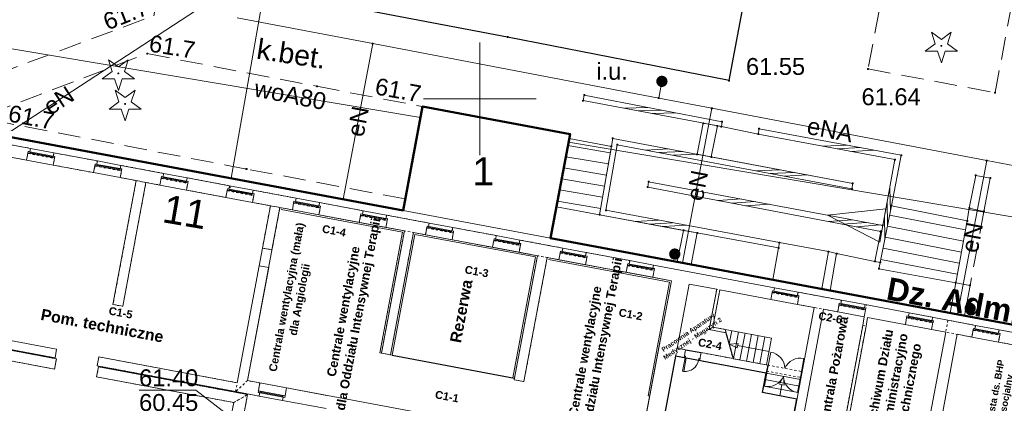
# Model space of a CAD drawing. Header units: millimetres. Extents: x 6421400 to 6424255, y 5791334 to 5793836.
# Tile 36 of 101: x 6422680 to 6422723, y 5792886 to 5792904. Entities that reach past the tile are written whole.
import ezdxf
from ezdxf.enums import TextEntityAlignment as Align

# ---------------------------------------------------------------- set-up
doc = ezdxf.new("R2010")
doc.units = ezdxf.units.MM
for name, pattern in [('DASHED', [20, 10, -10]), ('PRZER2-1', [1.5, 1, -0.5]), ('PRZER3-1', [2, 1.5, -0.5]), ('Przerywana', [75, 50, -25]), ('Wipeout_Contour', [10, 0, -10])]:
    doc.linetypes.add(name, pattern=pattern)
doc.layers.get('0').update_dxf_attribs({"color": 252})
for name, color, linetype, lineweight in [('GEPADR_O', 252, 'Continuous', 18), ('GESBLO', 252, 'Continuous', 18), ('GESBLO_O', 252, 'Continuous', 18), ('GESBZO', 7, 'Continuous', 35), ('GESIIB', 252, 'Continuous', 18), ('GESIPD', 252, 'Continuous', 18), ('GESSCH', 252, 'Continuous', 18), ('GSLKOC', 252, 'Continuous', 18), ('GSLKRW', 252, 'Continuous', 25), ('GSPPRB', 252, 'Continuous', 18), ('GSPRDI', 252, 'Continuous', 18), ('GSSDSO', 252, 'Continuous', 18), ('GSSKOA', 252, 'Continuous', 18), ('GSSKOD', 252, 'Continuous', 18), ('GTGTXT_O', 252, 'Continuous', 18), ('GULENN', 252, 'Continuous', 18), ('GULENN_O', 252, 'Continuous', 18), ('GULTPR', 252, 'Continuous', 18), ('GULWOP', 252, 'Continuous', 18), ('GULWOP_O', 252, 'Continuous', 18), ('Ramka sekcyjna', 252, 'Continuous', 18)]:
    doc.layers.add(name, color=color, linetype=linetype, lineweight=lineweight)
for name, color, linetype in [('GSPWPN', 252, 'Continuous'), ('GSPWPN_O', 252, 'Continuous'), ('GSPWPS', 252, 'Continuous'), ('GSPWPS_O', 252, 'Continuous'), ('GUPEUI', 252, 'Continuous'), ('GUPEUI_O', 252, 'Continuous'), ('GUPKSH_O', 252, 'Continuous'), ('GUPKUI', 252, 'Continuous'), ('Kreskowanie', 252, 'Continuous'), ('xref', 252, 'Continuous')]:
    doc.layers.add(name, color=color, linetype=linetype)
doc.styles.add('Arial', font='arial.ttf')
doc.styles.add('GENERATED_STYLE_6', font='arialbd.ttf')

# ---------------------------------------------------------------- blocks, each defined once
blk = doc.blocks.new('GSPRDI1')
blk.add_hatch(color=0).paths.add_polyline_path([(-0.045, 0), (-0.042798, -0.013906), (-0.036406, -0.02645), (-0.02645, -0.036406), (-0.013906, -0.042798), (0, -0.045), (0.013906, -0.042798), (0.02645, -0.036406), (0.036406, -0.02645), (0.042798, -0.013906), (0.045, 0), (0.042798, 0.013906), (0.036406, 0.02645), (0.02645, 0.036406), (0.013906, 0.042798), (0, 0.045), (-0.013906, 0.042798), (-0.02645, 0.036406), (-0.036406, 0.02645), (-0.042798, 0.013906)])
at = {"color": 0}
blk.add_lwpolyline([(0.088531, -0.272471), (-0.231778, -0.713338), (-0.231778, -0.168396), (-0.750048, 0), (-0.231778, 0.168396), (-0.231778, 0.713338), (0.088531, 0.272471), (0.606801, 0.440867), (0.286493, 0), (0.606801, -0.440867)], close=True, dxfattribs=at)
blk = doc.blocks.new('GSPWPN1')
blk.add_hatch(color=0).paths.add_polyline_path([(0, 0.045), (-0.011647, 0.043467), (-0.0225, 0.038971), (-0.03182, 0.03182), (-0.038971, 0.0225), (-0.043467, 0.011647), (-0.045, 0), (-0.043467, -0.011647), (-0.038971, -0.0225), (-0.03182, -0.03182), (-0.0225, -0.038971), (-0.011647, -0.043467), (0, -0.045), (0.011647, -0.043467), (0.0225, -0.038971), (0.03182, -0.03182), (0.038971, -0.0225), (0.043467, -0.011647), (0.045, 0), (0.043467, 0.011647), (0.038971, 0.0225), (0.03182, 0.03182), (0.0225, 0.038971), (0.011647, 0.043467)])
blk = doc.blocks.new('GSPWPS1')
blk.add_hatch(color=0).paths.add_polyline_path([(0, 0.045), (-0.011647, 0.043467), (-0.0225, 0.038971), (-0.03182, 0.03182), (-0.038971, 0.0225), (-0.043467, 0.011647), (-0.045, 0), (-0.043467, -0.011647), (-0.038971, -0.0225), (-0.03182, -0.03182), (-0.0225, -0.038971), (-0.011647, -0.043467), (0, -0.045), (0.011647, -0.043467), (0.0225, -0.038971), (0.03182, -0.03182), (0.038971, -0.0225), (0.043467, -0.011647), (0.045, 0), (0.043467, 0.011647), (0.038971, 0.0225), (0.03182, 0.03182), (0.0225, 0.038971), (0.011647, 0.043467)])
blk = doc.blocks.new('GSSDSO1')
at = {"color": 0}
for points in [[(-1.125, -0.25), (-0.125, 0.25)], [(-0.5, -0.25), (0.5, 0.25)], [(0.125, -0.25), (1.125, 0.25)]]:
    blk.add_lwpolyline(points, dxfattribs=at)
blk = doc.blocks.new('GUPKUI1')
blk.add_hatch(color=0).paths.add_polyline_path([(0, 0.25), (-0.064705, 0.241481), (-0.125, 0.216506), (-0.176777, 0.176777), (-0.216506, 0.125), (-0.241481, 0.064705), (-0.25, 0), (-0.241481, -0.064705), (-0.216506, -0.125), (-0.176777, -0.176777), (-0.125, -0.216506), (-0.064705, -0.241481), (0, -0.25), (0.064705, -0.241481), (0.125, -0.216506), (0.176777, -0.176777), (0.216506, -0.125), (0.241481, -0.064705), (0.25, 0), (0.241481, 0.064705), (0.216506, 0.125), (0.176777, 0.176777), (0.125, 0.216506), (0.064705, 0.241481)])
blk = doc.blocks.new('GUPEUI1')
blk.add_hatch(color=0).paths.add_polyline_path([(0, 0.25), (-0.064705, 0.241481), (-0.125, 0.216506), (-0.176777, 0.176777), (-0.216506, 0.125), (-0.241481, 0.064705), (-0.25, 0), (-0.241481, -0.064705), (-0.216506, -0.125), (-0.176777, -0.176777), (-0.125, -0.216506), (-0.064705, -0.241481), (0, -0.25), (0.064705, -0.241481), (0.125, -0.216506), (0.176777, -0.176777), (0.216506, -0.125), (0.241481, -0.064705), (0.25, 0), (0.241481, 0.064705), (0.216506, 0.125), (0.176777, 0.176777), (0.125, 0.216506), (0.064705, 0.241481)])
blk = doc.blocks.new('GESIPD1')
at = {"color": 0}
blk.add_lwpolyline([(0, 0.75), (0, -0.75), (2.5, 0)], close=True, dxfattribs=at)
blk = doc.blocks.new('GSPPRB0')
at = {"color": 0, "lineweight": 18}
blk.add_lwpolyline([(-0.007955, 0.0225), (0.007955, 0.0225), (0.0225, 0.007955), (0.0225, -0.007955), (0.007955, -0.0225), (-0.007955, -0.0225), (-0.0225, -0.007955), (-0.0225, 0.007955)], close=True, dxfattribs=at)
blk = doc.blocks.new('G$CC51CC4AD')
at = {"layer": 'GESBLO', "linetype": 'Continuous', "lineweight": 18, "elevation": 10.26}
blk.add_lwpolyline([(6422696.602, 5792895.043), (6422703.138, 5792893.818), (6422703.399, 5792895.208), (6422703.965, 5792898.231), (6422704.002, 5792898.427), (6422697.466, 5792899.652)], close=True, dxfattribs=at)
blk.add_lwpolyline([(6422678.9, 5792898.36), (6422696.602, 5792895.043), (6422703.138, 5792893.818), (6422775.16, 5792880.32)], dxfattribs=at)
at = {"layer": 'GESBZO', "linetype": 'Continuous', "lineweight": 50, "elevation": 10.26}
blk.add_lwpolyline([(6422678.9, 5792898.36), (6422696.602, 5792895.043), (6422697.466, 5792899.652), (6422704.002, 5792898.427), (6422703.138, 5792893.818), (6422775.16, 5792880.32)], dxfattribs=at)
at = {"layer": 'GESIIB', "linetype": 'Continuous', "lineweight": 18, "elevation": 10.26}
blk.add_lwpolyline([(6422709.03, 5792894.16), (6422708.74, 5792892.768), (6422703.138, 5792893.818), (6422703.399, 5792895.208), (6422705.31, 5792894.85)], close=True, dxfattribs=at)
for points in [[(6422715.45, 5792893.22), (6422715.161, 5792891.565), (6422712.981, 5792891.973), (6422713.24, 5792893.38), (6422713.28, 5792893.62)], [(6422717.51, 5792892.78), (6422717.75, 5792892.74), (6422717.69, 5792892.46), (6422721.09, 5792891.84), (6422720.84, 5792890.5), (6422715.52, 5792891.498), (6422715.81, 5792893.13)]]:
    blk.add_lwpolyline(points, dxfattribs=at)
at = {"layer": 'GESIPD', "linetype": 'Continuous', "lineweight": 18, "elevation": 10.26}
blk.add_lwpolyline([(6422710.71, 5792898.76), (6422710.531, 5792898.794), (6422710.26, 5792897.419), (6422716.53, 5792896.24), (6422716.49, 5792896), (6422706.09, 5792897.96), (6422705.59, 5792895.05), (6422713.28, 5792893.62), (6422715.45, 5792893.22), (6422715.81, 5792893.13), (6422717.51, 5792892.78), (6422717.77, 5792894.11), (6422707.44, 5792896.08), (6422707.48, 5792896.32), (6422717.86, 5792894.38), (6422718.4, 5792897.3), (6422712.34, 5792898.43)], close=True, dxfattribs=at)
at = {"layer": 'GESSCH', "linetype": 'Continuous', "lineweight": 18, "elevation": 10.26}
for points in [[(6422703.965, 5792898.231), (6422705.829, 5792897.881), (6422705.31, 5792894.85), (6422703.399, 5792895.208)], [(6422721.09, 5792891.84), (6422717.69, 5792892.46), (6422717.75, 5792892.74), (6422718.24, 5792895.25), (6422721.6, 5792894.58)], [(6422715.52, 5792891.498), (6422715.81, 5792893.13), (6422715.45, 5792893.22), (6422715.161, 5792891.565)]]:
    blk.add_lwpolyline(points, close=True, dxfattribs=at)
for points in [[(6422705.78, 5792897.598), (6422703.906, 5792897.918)], [(6422705.696, 5792897.105), (6422703.814, 5792897.427)], [(6422705.612, 5792896.612), (6422703.722, 5792896.935)], [(6422705.527, 5792896.119), (6422703.63, 5792896.444)], [(6422705.443, 5792895.626), (6422703.538, 5792895.952)], [(6422705.359, 5792895.133), (6422703.446, 5792895.461)], [(6422718.159, 5792894.836), (6422721.525, 5792894.179)], [(6422718.063, 5792894.345), (6422721.434, 5792893.687)], [(6422717.968, 5792893.854), (6422721.342, 5792893.196)], [(6422717.872, 5792893.364), (6422721.251, 5792892.704)], [(6422717.776, 5792892.873), (6422721.159, 5792892.213)]]:
    blk.add_lwpolyline(points, dxfattribs=at)
at = {"layer": 'GSLKOC', "linetype": 'PRZER2-1', "lineweight": 18, "elevation": 10.18}
blk.add_lwpolyline([(6422678.57, 5792901.08), (6422685.55, 5792903.68), (6422686.16, 5792907.07, 0.152045), (6422685.77, 5792910.17, 0.271847), (6422680.89, 5792913.41), (6422680.49, 5792913.26)], format="xyb", dxfattribs=at)
for points in [[(6422696.698, 5792895.554), (6422689.66, 5792896.88), (6422678.22, 5792899.08), (6422678.25, 5792899.33), (6422685.26, 5792902), (6422692.78, 5792900.55), (6422697.466, 5792899.652)], [(6422721.6, 5792894.58), (6422721.69, 5792895.15), (6422722.34, 5792895), (6422721.73, 5792891.72), (6422721.09, 5792891.84)]]:
    blk.add_lwpolyline(points, dxfattribs=at)
at = {"layer": 'GSLKRW', "linetype": 'Continuous', "lineweight": 25, "elevation": 10.18}
blk.add_lwpolyline([(6422711.045, 5792900.806), (6422713.759, 5792915.191)], dxfattribs=at)
blk.add_lwpolyline([(6422711.045, 5792900.806), (6422701.23, 5792902.73), (6422687.51, 5792905.35), (6422687.84, 5792908.59, 0.304332), (6422683.04, 5792914.62), (6422678.78, 5792915.39), (6422674.72, 5792916.06), (6422672.43, 5792915.96), (6422670.43, 5792915.06)], format="xyb", dxfattribs=at)
at = {"layer": 'GSSDSO', "linetype": 'Continuous', "lineweight": 18, "elevation": 10.22}
for points in [[(6422704.58, 5792899.92), (6422704.63, 5792900.16), (6422710.74, 5792898.98), (6422710.71, 5792898.76)], [(6422712.34, 5792898.43), (6422712.38, 5792898.67), (6422718.68, 5792897.49), (6422718.24, 5792895.25), (6422717.75, 5792892.74), (6422717.51, 5792892.78), (6422717.77, 5792894.11), (6422707.44, 5792896.08), (6422707.48, 5792896.32), (6422717.86, 5792894.38), (6422718.4, 5792897.3)], [(6422710.531, 5792898.794), (6422710.26, 5792897.419), (6422709.629, 5792897.537), (6422709.899, 5792898.914)], [(6422716.49, 5792896), (6422706.09, 5792897.96), (6422705.59, 5792895.05), (6422713.28, 5792893.62), (6422713.24, 5792893.38), (6422705.31, 5792894.85), (6422705.89, 5792898.24), (6422716.53, 5792896.24)], [(6422721.98, 5792896.6), (6422722.62, 5792896.48), (6422722.34, 5792895), (6422721.69, 5792895.15)], [(6422709.64, 5792894.047), (6422709.37, 5792892.65), (6422708.74, 5792892.768), (6422709.03, 5792894.16)], [(6422721.48, 5792890.38), (6422721.73, 5792891.72), (6422721.09, 5792891.84), (6422720.84, 5792890.5)]]:
    blk.add_lwpolyline(points, close=True, dxfattribs=at)
at = {"layer": 'GSSKOA', "linetype": 'PRZER3-1', "lineweight": 18, "elevation": 10.18}
blk.add_lwpolyline([(6422711.045, 5792900.806), (6422713.759, 5792915.191)], dxfattribs=at)
at = {"layer": 'GSSKOD', "linetype": 'PRZER2-1', "lineweight": 18, "elevation": 10.18}
blk.add_lwpolyline([(6422720.752, 5792920.105), (6422717.207, 5792901.324), (6422722.839, 5792900.27), (6422726.364, 5792919.052)], close=True, dxfattribs=at)
blk.add_lwpolyline([(6422713.759, 5792915.191), (6422711.045, 5792900.806)], dxfattribs=at)
at = {"layer": 'GULENN', "linetype": 'Continuous', "lineweight": 18, "elevation": 10.18}
for points in [[(6422689.245, 5792903.588), (6422695.253, 5792902.443), (6422707.928, 5792900.027), (6422710.283, 5792899.578), (6422722.464, 5792897.256), (6422734.252, 5792895.009), (6422750.536, 5792891.905), (6422777.182, 5792887.226), (6422798.14, 5792883.725)], [(6422678.9, 5792898.36), (6422687.442, 5792903.932)], [(6422693.938, 5792895.542), (6422695.253, 5792902.443)], [(6422708.07, 5792900.77), (6422707.928, 5792900.027)], [(6422708.976, 5792892.724), (6422710.283, 5792899.578)], [(6422722.464, 5792897.256), (6422721.165, 5792890.44)]]:
    blk.add_lwpolyline(points, dxfattribs=at)
at = {"layer": 'GULTPR', "linetype": 'Continuous', "lineweight": 18, "elevation": 10.18}
blk.add_lwpolyline([(6422688.985, 5792896.47), (6422695.121, 5792931.406)], dxfattribs=at)
at = {"layer": 'GULWOP', "linetype": 'Continuous', "lineweight": 18, "elevation": 10.18}
for points in [[(6422668.261, 5792901.022), (6422668.785, 5792903.976), (6422697.375, 5792899.168)], [(6422703.934, 5792898.066), (6422728.153, 5792893.993), (6422727.8, 5792892.126), (6422746.99, 5792888.69), (6422780.212, 5792882.259), (6422778.392, 5792873.742)]]:
    blk.add_lwpolyline(points, dxfattribs=at)
at = {"layer": 'GUPKSH_O', "linetype": 'Continuous', "lineweight": 13, "elevation": 10.8, "flags": 128}
blk.add_lwpolyline([(6422689.618, 5792885.368), (6422687.42, 5792887.075), (6422684.9, 5792887.075)], dxfattribs=at)
at = {"layer": 'Ramka sekcyjna', "linetype": 'Continuous', "lineweight": 18, "elevation": 100, "flags": 128}
for points in [[(6422700, 5792897.5), (6422700, 5792902.5)], [(6422702.5, 5792900), (6422697.5, 5792900)]]:
    blk.add_lwpolyline(points, dxfattribs=at)
at = {"layer": 'GESIPD', "linetype": 'Continuous', "lineweight": 18, "rotation": 169.4136755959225}
blk.add_blockref('GESIPD1', (6422717.86, 5792894.38, 10.26), dxfattribs=at)
at = {"layer": 'GSPPRB', "linetype": 'Continuous', "lineweight": 18, "rotation": 90}
for p in [(6422701.23, 5792902.73, 10.28), (6422695.253, 5792902.443, 10.28), (6422717.207, 5792901.324, 10.28), (6422711.045, 5792900.806, 10.28), (6422692.78, 5792900.55, 10.28), (6422704.58, 5792899.92, 10.28), (6422704.63, 5792900.16, 10.28), (6422707.928, 5792900.027, 10.28), (6422722.839, 5792900.27, 10.28), (6422697.466, 5792899.652, 10.28), (6422710.283, 5792899.578, 10.28), (6422710.74, 5792898.98, 10.28), (6422709.899, 5792898.914, 10.28), (6422710.531, 5792898.794, 10.28), (6422710.71, 5792898.76, 10.28), (6422712.38, 5792898.67, 10.28), (6422703.965, 5792898.231, 10.28), (6422704.002, 5792898.427, 10.28), (6422705.89, 5792898.24, 10.28), (6422712.34, 5792898.43, 10.28), (6422705.829, 5792897.881, 10.28), (6422706.09, 5792897.96, 10.28), (6422709.629, 5792897.537, 10.28), (6422710.26, 5792897.419, 10.28), (6422718.4, 5792897.3, 10.28), (6422718.68, 5792897.49, 10.28), (6422722.464, 5792897.256, 10.28), (6422689.66, 5792896.88, 10.28), (6422721.98, 5792896.6, 10.28), (6422722.62, 5792896.48, 10.28), (6422688.915, 5792896.071, 10.28), (6422707.44, 5792896.08, 10.28), (6422707.48, 5792896.32, 10.28), (6422716.49, 5792896, 10.28), (6422716.53, 5792896.24, 10.28), (6422696.698, 5792895.554, 10.28), (6422696.602, 5792895.043, 10.28), (6422703.399, 5792895.208, 10.28), (6422705.59, 5792895.05, 10.28), (6422718.24, 5792895.25, 10.28), (6422721.69, 5792895.15, 10.28), (6422705.31, 5792894.85, 10.28), (6422722.34, 5792895, 10.28), (6422717.86, 5792894.38, 10.28), (6422721.6, 5792894.58, 10.28), (6422703.138, 5792893.818, 10.28), (6422709.03, 5792894.16, 10.28), (6422709.64, 5792894.047, 10.28), (6422717.77, 5792894.11, 10.28), (6422713.24, 5792893.38, 10.28), (6422713.28, 5792893.62, 10.28), (6422715.45, 5792893.22, 10.28), (6422715.81, 5792893.13, 10.28), (6422708.74, 5792892.768, 10.28), (6422709.37, 5792892.65, 10.28), (6422717.51, 5792892.78, 10.28), (6422717.69, 5792892.46, 10.28), (6422717.75, 5792892.74, 10.28), (6422712.981, 5792891.973, 10.28), (6422715.161, 5792891.565, 10.28), (6422721.09, 5792891.84, 10.28), (6422721.73, 5792891.72, 10.28), (6422715.52, 5792891.498, 10.28), (6422720.84, 5792890.5, 10.28), (6422721.48, 5792890.38, 10.28)]:
    blk.add_blockref('GSPPRB0', p, dxfattribs=at)
at = {"layer": 'GSPRDI', "linetype": 'Continuous', "lineweight": 18, "rotation": 90}
for p in [(6422720.456, 5792902.345, 10.12), (6422683.98, 5792901.12, 10.12), (6422684.28, 5792899.77, 10.12)]:
    blk.add_blockref('GSPRDI1', p, dxfattribs=at)
at = {"layer": 'GSPWPN', "linetype": 'Continuous', "lineweight": 5, "rotation": 90}
for p in [(6422685.26, 5792902, 10.2), (6422697.6, 5792899.63, 10.2)]:
    blk.add_blockref('GSPWPN1', p, dxfattribs=at)
at = {"layer": 'GSPWPS', "linetype": 'Continuous', "lineweight": 5, "rotation": 90}
for p in [(6422717.207, 5792901.324, 10.2), (6422711.045, 5792900.806, 10.2)]:
    blk.add_blockref('GSPWPS1', p, dxfattribs=at)
at = {"layer": 'GSSDSO', "linetype": 'Continuous', "lineweight": 18}
for p, yscale, rotation in [((6422707.542, 5792899.478, 10.22), 0.46777731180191, 169.0692651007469), ((6422716.349, 5792897.805, 10.22), 0.479995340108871, 349.3913271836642), ((6422708.475, 5792897.632, 10.22), 0.478750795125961, 349.3271328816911), ((6422713.389, 5792896.707, 10.22), 0.483498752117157, 349.3271330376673), ((6422718.066, 5792894.909, 10.22), 0.423622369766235, 78.95369666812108), ((6422711.692, 5792895.401, 10.22), 0.518187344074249, 349.2029589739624), ((6422708.025, 5792894.472, 10.22), 0.492547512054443, 349.4658405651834), ((6422716.605, 5792894.473, 10.22), 0.554964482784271, 349.2029590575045)]:
    blk.add_blockref('GSSDSO1', p, dxfattribs=dict(at, yscale=yscale, rotation=rotation))
at = {"layer": 'GUPEUI', "linetype": 'Continuous', "lineweight": 5, "rotation": 90}
blk.add_blockref('GUPEUI1', (6422708.07, 5792900.77, 10.24), dxfattribs=at)
at = {"layer": 'GUPKUI', "linetype": 'Continuous', "lineweight": 5, "rotation": 90}
for p in [(6422708.64, 5792893.11, 10.24), (6422721.73, 5792890.7, 10.24)]:
    blk.add_blockref('GUPKUI1', p, dxfattribs=at)
at = {"layer": 'GEPADR_O', "linetype": 'Continuous', "lineweight": 0, "style": 'Arial'}
blk.add_text('11', height=1.25, rotation=350.2367, dxfattribs=at).set_placement((6422685.879, 5792894.532, 10.8))
at = {"layer": 'GESBLO_O', "linetype": 'Continuous', "lineweight": 0, "style": 'Arial'}
blk.add_text('1', height=1.25, rotation=360, dxfattribs=at).set_placement((6422700.155, 5792896.152, 10.8), align=Align.CENTER)
at = {"layer": 'GSPWPN_O', "linetype": 'Continuous', "lineweight": 0, "style": 'Arial'}
for rotation, p in [(21.5204, (6422685.393, 5792903.77, 10.8)), (349.6813, (6422697.317, 5792899.834, 10.8))]:
    blk.add_text('61.7', height=0.75, rotation=rotation, dxfattribs=at).set_placement(p, align=Align.RIGHT)
for rotation, p in [(350.8264, (6422685.299, 5792902.099, 10.8)), (349.354, (6422679.055, 5792899.001, 10.8))]:
    blk.add_text('61.7', height=0.75, rotation=rotation, dxfattribs=at).set_placement(p)
at = {"layer": 'GSPWPS_O', "linetype": 'Continuous', "lineweight": 0, "style": 'Arial'}
for s, p in [('61.55', (6422711.795, 5792901.056, 10.8)), ('61.64', (6422716.917, 5792899.713, 10.8))]:
    blk.add_text(s, height=0.75, rotation=360, dxfattribs=at).set_placement(p)
at = {"layer": 'GTGTXT_O', "linetype": 'Continuous', "lineweight": 0, "style": 'Arial'}
blk.add_text('k.bet.', height=0.9, rotation=351.358, dxfattribs=at).set_placement((6422690.064, 5792901.783, 10.8))
at = {"layer": 'GULENN_O', "linetype": 'Continuous', "lineweight": 0, "style": 'Arial'}
for s, rotation, p in [('eN', 33.1176, (6422681.539, 5792899.614, 10.8)), ('eN', 79.2073, (6422694.964, 5792898.922, 10.8)), ('eNA', 349.0617, (6422715.452, 5792898.254, 10.8)), ('eN', 79.2073, (6422709.998, 5792896.081, 10.8)), ('eN', 79.2073, (6422722.183, 5792893.777, 10.8))]:
    blk.add_text(s, height=0.75, rotation=rotation, dxfattribs=at).set_placement(p, align=Align.CENTER)
at = {"layer": 'GULWOP_O', "linetype": 'Continuous', "lineweight": 0, "style": 'Arial'}
blk.add_text('woA80', height=0.75, rotation=348.8825, dxfattribs=at).set_placement((6422691.529, 5792899.802, 10.8), align=Align.CENTER)
at = {"layer": 'GUPEUI_O', "linetype": 'Continuous', "lineweight": 0, "style": 'Arial'}
blk.add_text('i.u.', height=0.75, rotation=360, dxfattribs=at).set_placement((6422706.56, 5792900.841, 10.8), align=Align.RIGHT)
at = {"layer": 'GUPKSH_O', "linetype": 'Continuous', "lineweight": 0, "style": 'Arial'}
for s, p in [('61.40', (6422684.9, 5792887.247, 10.8)), ('60.45', (6422684.9, 5792886.152, 10.8))]:
    blk.add_text(s, height=0.75, rotation=360, dxfattribs=at).set_placement(p)
blk = doc.blocks.new('-1')
at = {"linetype": 'Continuous', "lineweight": 18}
for p, q in [((129418, 37129), (128088, 37129)), ((129418, 36979), (129418, 37129)), ((130478, 37129), (129418, 37129)), ((130478, 36979), (130478, 37129)), ((132438, 37129), (130478, 37129)), ((132438, 36979), (132438, 37129)), ((133498, 37129), (132438, 37129)), ((133498, 36979), (133498, 37129)), ((135423, 37129), (133498, 37129)), ((135423, 36979), (135423, 37129)), ((136483, 37129), (135423, 37129)), ((136483, 36979), (136483, 37129)), ((138398, 37129), (136483, 37129)), ((138398, 36979), (138398, 37129)), ((139458, 37129), (138398, 37129)), ((139458, 36979), (139458, 37129)), ((141398, 37129), (139458, 37129)), ((141398, 36979), (141398, 37129)), ((142458, 37129), (141398, 37129)), ((142458, 36979), (142458, 37129)), ((144418, 37129), (142458, 37129)), ((144418, 36979), (144418, 37129)), ((145478, 37129), (144418, 37129)), ((145478, 36979), (145478, 37129)), ((147398, 37129), (145478, 37129)), ((147398, 36979), (147398, 37129)), ((148458, 37129), (147398, 37129)), ((148458, 36979), (148458, 37129)), ((150423, 37129), (148458, 37129)), ((150423, 36979), (150423, 37129)), ((151483, 37129), (150423, 37129)), ((151483, 36979), (151483, 37129)), ((153418, 37129), (151483, 37129)), ((153418, 36979), (153418, 37129)), ((154478, 37129), (153418, 37129)), ((154478, 36979), (154478, 37129)), ((156448, 37129), (154478, 37129)), ((156448, 36979), (156448, 37129)), ((157508, 37129), (156448, 37129)), ((157508, 36979), (157508, 37129)), ((162968, 37129), (157508, 37129)), ((162968, 36979), (162968, 37129)), ((164028, 37129), (162968, 37129)), ((164028, 36979), (164028, 37129)), ((165988, 37129), (164028, 37129)), ((165988, 36979), (165988, 37129)), ((167048, 37129), (165988, 37129)), ((170788, 37129), (167048, 37129)), ((167048, 36979), (167048, 37129)), ((169038, 36979), (169038, 37129)), ((170098, 37129), (169038, 37129)), ((170098, 36979), (170098, 37129)), ((172033, 37129), (170788, 37129)), ((172033, 36979), (172033, 37129)), ((173093, 37129), (172033, 37129)), ((173093, 36979), (173093, 37129)), ((175048, 37129), (173093, 37129)), ((129348, 36589), (129348, 36979)), ((129348, 36979), (129418, 36979)), ((129348, 36911), (129348, 36979)), ((129348, 36979), (130548, 36979)), ((130548, 36911), (129348, 36911)), ((129428, 36979), (129428, 36911)), ((129468, 36911), (129468, 36979)), ((130428, 36945), (129468, 36945)), ((130428, 36911), (130428, 36979)), ((130468, 36979), (130468, 36911)), ((130548, 36979), (130478, 36979)), ((130548, 36589), (130548, 36979)), ((130548, 36979), (130548, 36911)), ((132368, 36589), (132368, 36979)), ((132368, 36979), (132438, 36979)), ((132368, 36911), (132368, 36979)), ((132368, 36979), (133568, 36979)), ((133568, 36911), (132368, 36911)), ((132448, 36979), (132448, 36911)), ((132488, 36911), (132488, 36979)), ((133448, 36945), (132488, 36945)), ((133448, 36911), (133448, 36979)), ((133488, 36979), (133488, 36911)), ((133568, 36979), (133498, 36979)), ((133568, 36589), (133568, 36979)), ((133568, 36979), (133568, 36911)), ((135353, 36589), (135353, 36979)), ((135353, 36979), (135423, 36979)), ((135353, 36911), (135353, 36979)), ((135353, 36979), (136553, 36979)), ((136553, 36911), (135353, 36911)), ((135433, 36979), (135433, 36911)), ((135473, 36911), (135473, 36979)), ((136433, 36945), (135473, 36945)), ((136433, 36911), (136433, 36979)), ((136473, 36979), (136473, 36911)), ((136553, 36979), (136483, 36979)), ((136553, 36589), (136553, 36979)), ((136553, 36979), (136553, 36911)), ((138328, 36589), (138328, 36979)), ((138328, 36979), (138398, 36979)), ((138328, 36911), (138328, 36979)), ((138328, 36979), (139528, 36979)), ((139528, 36911), (138328, 36911)), ((138408, 36979), (138408, 36911)), ((138448, 36911), (138448, 36979)), ((139408, 36945), (138448, 36945)), ((139408, 36911), (139408, 36979)), ((139448, 36979), (139448, 36911)), ((139528, 36979), (139458, 36979)), ((139528, 36589), (139528, 36979)), ((139528, 36979), (139528, 36911)), ((141328, 36589), (141328, 36979)), ((141328, 36979), (141398, 36979)), ((141328, 36911), (141328, 36979)), ((141328, 36979), (142528, 36979)), ((142528, 36911), (141328, 36911)), ((141408, 36979), (141408, 36911)), ((141448, 36911), (141448, 36979)), ((142408, 36945), (141448, 36945)), ((142408, 36911), (142408, 36979)), ((142448, 36979), (142448, 36911)), ((142528, 36979), (142458, 36979)), ((142528, 36589), (142528, 36979)), ((142528, 36979), (142528, 36911)), ((144348, 36589), (144348, 36979)), ((144348, 36979), (144418, 36979)), ((144348, 36911), (144348, 36979)), ((144348, 36979), (145548, 36979)), ((145548, 36911), (144348, 36911)), ((144428, 36979), (144428, 36911)), ((144468, 36911), (144468, 36979)), ((145428, 36945), (144468, 36945)), ((145428, 36911), (145428, 36979)), ((145468, 36979), (145468, 36911)), ((145548, 36979), (145478, 36979)), ((145548, 36589), (145548, 36979)), ((145548, 36979), (145548, 36911)), ((147328, 36589), (147328, 36979)), ((147328, 36979), (147398, 36979)), ((147328, 36911), (147328, 36979)), ((147328, 36979), (148528, 36979)), ((148528, 36911), (147328, 36911)), ((147408, 36979), (147408, 36911)), ((147448, 36911), (147448, 36979)), ((148408, 36945), (147448, 36945)), ((148408, 36911), (148408, 36979)), ((148448, 36979), (148448, 36911)), ((148528, 36979), (148458, 36979)), ((148528, 36589), (148528, 36979)), ((148528, 36979), (148528, 36911)), ((150353, 36589), (150353, 36979)), ((150353, 36979), (150423, 36979)), ((150353, 36911), (150353, 36979)), ((150353, 36979), (151553, 36979)), ((151553, 36911), (150353, 36911)), ((150433, 36979), (150433, 36911)), ((150473, 36911), (150473, 36979)), ((151433, 36945), (150473, 36945)), ((151433, 36911), (151433, 36979)), ((151473, 36979), (151473, 36911)), ((151553, 36979), (151483, 36979)), ((151553, 36589), (151553, 36979)), ((151553, 36979), (151553, 36911)), ((153348, 36589), (153348, 36979)), ((153348, 36979), (153418, 36979)), ((153348, 36911), (153348, 36979)), ((153348, 36979), (154548, 36979)), ((154548, 36911), (153348, 36911)), ((153428, 36979), (153428, 36911)), ((153468, 36911), (153468, 36979)), ((154428, 36945), (153468, 36945)), ((154428, 36911), (154428, 36979)), ((154468, 36979), (154468, 36911)), ((154548, 36979), (154478, 36979)), ((154548, 36589), (154548, 36979)), ((154548, 36979), (154548, 36911)), ((156378, 36589), (156378, 36979)), ((156378, 36979), (156448, 36979)), ((156378, 36911), (156378, 36979)), ((156378, 36979), (157578, 36979)), ((157578, 36911), (156378, 36911)), ((156458, 36979), (156458, 36911)), ((156498, 36911), (156498, 36979)), ((157458, 36945), (156498, 36945)), ((157458, 36911), (157458, 36979)), ((157498, 36979), (157498, 36911)), ((157578, 36979), (157508, 36979)), ((157578, 36589), (157578, 36979)), ((157578, 36979), (157578, 36911)), ((162898, 36589), (162898, 36979)), ((162898, 36979), (162968, 36979)), ((162898, 36911), (162898, 36979)), ((162898, 36979), (164098, 36979)), ((164098, 36911), (162898, 36911)), ((162978, 36979), (162978, 36911)), ((163018, 36911), (163018, 36979)), ((163978, 36945), (163018, 36945)), ((163978, 36911), (163978, 36979)), ((164018, 36979), (164018, 36911)), ((164098, 36979), (164028, 36979)), ((164098, 36589), (164098, 36979)), ((164098, 36979), (164098, 36911)), ((165918, 36589), (165918, 36979)), ((165918, 36979), (165988, 36979)), ((165918, 36911), (165918, 36979)), ((165918, 36979), (167118, 36979)), ((167118, 36911), (165918, 36911)), ((165998, 36979), (165998, 36911)), ((166038, 36911), (166038, 36979)), ((166998, 36945), (166038, 36945)), ((166998, 36911), (166998, 36979)), ((167038, 36979), (167038, 36911)), ((167118, 36979), (167048, 36979)), ((167118, 36589), (167118, 36979)), ((167118, 36979), (167118, 36911)), ((168968, 36911), (168968, 36979)), ((168968, 36979), (168968, 36589)), ((168968, 36979), (168968, 36589)), ((168968, 36979), (168968, 36589)), ((168968, 36979), (168968, 36589)), ((168968, 36979), (168968, 36589)), ((168968, 36979), (168968, 36589)), ((168968, 36979), (168968, 36589)), ((168968, 36979), (168968, 36589)), ((168968, 36979), (168968, 36589)), ((168968, 36979), (168968, 36589)), ((168968, 36979), (169038, 36979)), ((168968, 36911), (168968, 36979)), ((168968, 36979), (170168, 36979)), ((170168, 36911), (168968, 36911)), ((169048, 36979), (169048, 36911)), ((169088, 36911), (169088, 36979)), ((170048, 36945), (169088, 36945)), ((170048, 36911), (170048, 36979)), ((170088, 36979), (170088, 36911)), ((170168, 36979), (170098, 36979)), ((170148, 36979), (170148, 36911)), ((170148, 36979), (170148, 36589)), ((170148, 36979), (170148, 36589)), ((170148, 36979), (170148, 36589)), ((170148, 36979), (170148, 36589)), ((170148, 36979), (170148, 36589)), ((170148, 36979), (170148, 36589)), ((170148, 36979), (170148, 36589)), ((170148, 36979), (170148, 36589)), ((170148, 36979), (170148, 36589)), ((170148, 36979), (170148, 36589)), ((170168, 36979), (170168, 36911)), ((171963, 36589), (171963, 36979)), ((171963, 36979), (172033, 36979)), ((171963, 36911), (171963, 36979)), ((171963, 36979), (173163, 36979)), ((173163, 36911), (171963, 36911)), ((172043, 36979), (172043, 36911)), ((172083, 36911), (172083, 36979)), ((173043, 36945), (172083, 36945)), ((173043, 36911), (173043, 36979)), ((173083, 36979), (173083, 36911)), ((173163, 36979), (173093, 36979)), ((173163, 36589), (173163, 36979)), ((173163, 36979), (173163, 36911)), ((128628, 36589), (129348, 36589)), ((129348, 36589), (130548, 36589)), ((130548, 36589), (132368, 36589)), ((132368, 36589), (133568, 36589)), ((133568, 36589), (134288, 36589)), ((134288, 36589), (134288, 30999)), ((134728, 30999), (134728, 36589)), ((134728, 36589), (135353, 36589)), ((135353, 36589), (136553, 36589)), ((136553, 36589), (138328, 36589)), ((138328, 36589), (139528, 36589)), ((139528, 36589), (140338, 36589)), ((140338, 36589), (140338, 34679)), ((140768, 34679), (140768, 36589)), ((140768, 36589), (141328, 36589)), ((140838, 36519), (146308, 36519)), ((141328, 36589), (142528, 36589)), ((142528, 36589), (144348, 36589)), ((144348, 36589), (145548, 36589)), ((145548, 36589), (146378, 36589)), ((146308, 36519), (146308, 31069)), ((146378, 36589), (146378, 31069)), ((146788, 31069), (146788, 36589)), ((146788, 36589), (147328, 36589)), ((146858, 36519), (152308, 36519)), ((146858, 36519), (146858, 31069)), ((147328, 36589), (148528, 36589)), ((148528, 36589), (150353, 36589)), ((150353, 36589), (151553, 36589)), ((151553, 36589), (152378, 36589)), ((152308, 36519), (152308, 31069)), ((152378, 36589), (152378, 30989)), ((152818, 30989), (152818, 36589)), ((152818, 36589), (153348, 36589)), ((152888, 36519), (158348, 36519)), ((153348, 36589), (154548, 36589)), ((154548, 36589), (156378, 36589)), ((156378, 36589), (157578, 36589)), ((157578, 36589), (158418, 36589)), ((158348, 36519), (158348, 31381)), ((158418, 36589), (158418, 30639)), ((159218, 33699), (159218, 36589)), ((159218, 36589), (160463, 36589)), ((160463, 36589), (160463, 34769)), ((160603, 36589), (162898, 36589)), ((160603, 34909), (160603, 36589)), ((162898, 36589), (164098, 36589)), ((164098, 36589), (164853, 36589)), ((164853, 36589), (164853, 31029)), ((165273, 36589), (165918, 36589)), ((165273, 31199), (165273, 36589)), ((165918, 36589), (167118, 36589)), ((167118, 36589), (167118, 36199)), ((167268, 36589), (170788, 36589)), ((167268, 36589), (167268, 36199)), ((170788, 36199), (170788, 36589)), ((170788, 36589), (170788, 32689)), ((171308, 32689), (171308, 36589)), ((171308, 36589), (171963, 36589)), ((171963, 36589), (173163, 36589)), ((173163, 36589), (174978, 36589)), ((167118, 36199), (167118, 31199)), ((167268, 31199), (167268, 36199)), ((140768, 34679), (140338, 34679)), ((140418, 34679), (140338, 34679)), ((160463, 34769), (161218, 34769)), ((161161, 34909), (160603, 34909)), ((161757, 33699), (161161, 34909)), ((163253, 34909), (161161, 34909)), ((161757, 33699), (161161, 34909)), ((161218, 34769), (161746, 33699)), ((161457, 34909), (161457, 34308)), ((161757, 34909), (161757, 33699)), ((162053, 34909), (162053, 33699)), ((162353, 34909), (162353, 33699)), ((162653, 34909), (162653, 33699)), ((162953, 34909), (162953, 33699)), ((163253, 34909), (163253, 33699)), ((161459, 34304), (161832, 34404)), ((161459, 34304), (161832, 34204)), ((161832, 34404), (161832, 34204)), ((161832, 34304), (163253, 34304)), ((163333, 33519), (163333, 34289)), ((164823, 33519), (164823, 34289)), ((140768, 33879), (140338, 33879)), ((140338, 33879), (140338, 28599)), ((140418, 33879), (140338, 33879)), ((140768, 28779), (140768, 33879)), ((159598, 33699), (159218, 33699)), ((159598, 33699), (159598, 33339)), ((160298, 33699), (160298, 33339)), ((161746, 33699), (160298, 33699)), ((163303, 33699), (161757, 33699)), ((163303, 33339), (163303, 33699)), ((159218, 30639), (159218, 33339)), ((159218, 33339), (159598, 33339)), ((159648, 33419), (159598, 33419)), ((159598, 33419), (159598, 33339)), ((159598, 33339), (159648, 33339)), ((159648, 33339), (159648, 33419)), ((159648, 33339), (159698, 33339)), ((159648, 33339), (159648, 32739)), ((159698, 33339), (159698, 32739)), ((160248, 33339), (160248, 33419)), ((160248, 33419), (160298, 33419)), ((160298, 33339), (160248, 33339)), ((160298, 33419), (160298, 33339)), ((160298, 33339), (163303, 33339)), ((160298, 33339), (163303, 33339)), ((160800, 33339), (160713, 33339)), ((163303, 33339), (163215, 33339)), ((163303, 32459), (163303, 33399)), ((163303, 32459), (163303, 33399)), ((163303, 33339), (164853, 33339)), ((163333, 33519), (163333, 32749)), ((164078, 33339), (163978, 32965)), ((164078, 33339), (164178, 32965)), ((164823, 33519), (164823, 32749)), ((159648, 32739), (159698, 32739)), ((163303, 33045), (164853, 33045)), ((163303, 32752), (164853, 32752)), ((164178, 32965), (163978, 32965)), ((164078, 32965), (164078, 32459)), ((163303, 32459), (164853, 32459)), ((134288, 30999), (134728, 30999)), ((146308, 31069), (146378, 31069)), ((146378, 31069), (146788, 31069)), ((146858, 31069), (146788, 31069)), ((152308, 31069), (152378, 31069)), ((152378, 30989), (152818, 30989)), ((158418, 31381), (158348, 31381)), ((132198, 28599), (128628, 28599)), ((132198, 28599), (132198, 28199)), ((134098, 28599), (134098, 28199)), ((140338, 28599), (134098, 28599)), ((141328, 28779), (140768, 28779)), ((141328, 28779), (141328, 28349)), ((142528, 28779), (141328, 28779)), ((142528, 28417), (141328, 28417)), ((141328, 28417), (141328, 28349)), ((141408, 28349), (141408, 28417)), ((141448, 28417), (141448, 28349)), ((142408, 28383), (141448, 28383)), ((142408, 28417), (142408, 28349)), ((142448, 28349), (142448, 28417)), ((142528, 28779), (142528, 28349)), ((144348, 28779), (142528, 28779)), ((142528, 28349), (142528, 28417)), ((132268, 28169), (127558, 28169)), ((128088, 28199), (132198, 28199)), ((132268, 27709), (132268, 28169)), ((134098, 28199), (140338, 28199)), ((134168, 27709), (134168, 28169)), ((140888, 28169), (134168, 28169)), ((140338, 28199), (141398, 28199)), ((140888, 26729), (140888, 28169)), ((141328, 28349), (141398, 28349)), ((141328, 28349), (142528, 28349)), ((141398, 28349), (141398, 28199)), ((141398, 28199), (142458, 28199)), ((142528, 28349), (142458, 28349)), ((142458, 28349), (142458, 28199)), ((142458, 28199), (144418, 28199)), ((128168, 27709), (132268, 27709)), ((134168, 27709), (140348, 27709)), ((140348, 27709), (140348, 26729))]:
    blk.add_line(p, q, dxfattribs=at)
at = {"linetype": 'Przerywana', "lineweight": 18}
for p, q in [((129358, 36889), (130538, 36889)), ((132378, 36889), (133558, 36889)), ((135363, 36889), (136543, 36889)), ((138338, 36889), (139518, 36889)), ((141338, 36889), (142518, 36889)), ((144358, 36889), (145538, 36889)), ((147338, 36889), (148518, 36889)), ((150363, 36889), (151543, 36889)), ((153358, 36889), (154538, 36889)), ((156388, 36889), (157568, 36889)), ((162908, 36889), (164088, 36889)), ((165928, 36889), (167108, 36889)), ((168978, 36889), (170158, 36889)), ((171973, 36889), (173153, 36889))]:
    blk.add_line(p, q, dxfattribs=at)
at = {"linetype": 'ByBlock', "lineweight": 18, "ltscale": 0.6}
blk.add_line((140338, 34679), (140338, 33879), dxfattribs=at)
at = {"linetype": 'ByBlock', "ltscale": 0.6}
for p, q in [((159598, 33699), (160298, 33699)), ((146858, 31069), (152378, 31069))]:
    blk.add_line(p, q, dxfattribs=at)
at = {"linetype": 'DASHED', "lineweight": 18}
for p, q in [((163303, 33699), (164853, 33699)), ((163303, 33429), (164853, 33429))]:
    blk.add_line(p, q, dxfattribs=at)
at = {"linetype": 'Wipeout_Contour', "lineweight": 18, "flags": 128}
for points in [[(128088, 37129), (128628, 36589), (129348, 36589), (129348, 36979), (129418, 36979), (129418, 37129)], [(130478, 37129), (130478, 36979), (130548, 36979), (130548, 36589), (132368, 36589), (132368, 36979), (132438, 36979), (132438, 37129)], [(133498, 37129), (133498, 36979), (133568, 36979), (133568, 36589), (135353, 36589), (135353, 36979), (135423, 36979), (135423, 37129)], [(136483, 37129), (136483, 36979), (136553, 36979), (136553, 36589), (138328, 36589), (138328, 36979), (138398, 36979), (138398, 37129)], [(139458, 37129), (139458, 36979), (139528, 36979), (139528, 36589), (141328, 36589), (141328, 36979), (141398, 36979), (141398, 37129)], [(142458, 37129), (142458, 36979), (142528, 36979), (142528, 36589), (144348, 36589), (144348, 36979), (144418, 36979), (144418, 37129)], [(145478, 37129), (145478, 36979), (145548, 36979), (145548, 36589), (147328, 36589), (147328, 36979), (147398, 36979), (147398, 37129)], [(148458, 37129), (148458, 36979), (148528, 36979), (148528, 36589), (150353, 36589), (150353, 36979), (150423, 36979), (150423, 37129)], [(151483, 37129), (151483, 36979), (151553, 36979), (151553, 36589), (153348, 36589), (153348, 36979), (153418, 36979), (153418, 37129)], [(154478, 37129), (154478, 36979), (154548, 36979), (154548, 36589), (156378, 36589), (156378, 36979), (156448, 36979), (156448, 37129)], [(164028, 37129), (164028, 36979), (164098, 36979), (164098, 36589), (165918, 36589), (165918, 36979), (165988, 36979), (165988, 37129)], [(167048, 36979), (167118, 36979), (167118, 37129), (167048, 37129)], [(170788, 37129), (170788, 36589), (171963, 36589), (171963, 36979), (172033, 36979), (172033, 37129)], [(173093, 37129), (173093, 36979), (173163, 36979), (173163, 36589), (174978, 36589), (174978, 36979), (175048, 36979), (175048, 37129)], [(134288, 36589), (134288, 30999), (134728, 30999), (134728, 36589)], [(140338, 34679), (140768, 34679), (140768, 36589), (140338, 36589)], [(146378, 36589), (146378, 31069), (146788, 31069), (146788, 36589)], [(152378, 36589), (152378, 30989), (152818, 30989), (152818, 36589)], [(160463, 36589), (160463, 34769), (160603, 34909), (160603, 36589)], [(167118, 36199), (167118, 31199), (167268, 31199), (167268, 36199)], [(161161, 34909), (160603, 34909), (160463, 34769), (161218, 34769)], [(161218, 34769), (161746, 33699), (161757, 33699), (161161, 34909)], [(159598, 33339), (159598, 33699), (159218, 33699), (159218, 33339)], [(163303, 33339), (163303, 33699), (160298, 33699), (160298, 33339)], [(140338, 28199), (140338, 28599), (134098, 28599), (134098, 28199)], [(141398, 28199), (141398, 28349), (141328, 28349), (141328, 28779), (140768, 28779), (140338, 28199)], [(127558, 28169), (128168, 27709), (132268, 27709), (132268, 28169)], [(134168, 28169), (134168, 27709), (140348, 27709), (140888, 28169)], [(140888, 28169), (140348, 27709), (140348, 26729), (140888, 26729)]]:
    blk.add_lwpolyline(points, close=True, dxfattribs=at)
at = {"linetype": 'ByBlock', "lineweight": 18, "ltscale": 0.6}
blk.add_lwpolyline([(140768, 28779), (140768, 36589), (146378, 36589), (146378, 31069), (146788, 31069), (146788, 36589), (152378, 36589), (152378, 30989), (152818, 30989), (152818, 36589), (158418, 36589), (158418, 28779)], close=True, dxfattribs=at)
at = {"linetype": 'Continuous', "lineweight": 18}
for centre, radius, start, end in [((163333, 33519), 770, 13.583, 90), ((164823, 33519), 770, 90, 166.417), ((159648, 33339), 600, 274.2369, 0), ((163333, 33519), 770, 270, 346.417), ((164823, 33519), 770, 193.583, 270)]:
    blk.add_arc(centre, radius, start, end, dxfattribs=at)
at = {"layer": 'Kreskowanie', "linetype": 'ByBlock', "ltscale": 0.6}
blk.add_lwpolyline([(164853, 30867), (164853, 32459), (163303, 32459), (163303, 33339), (159218, 33339), (159218, 28199)], dxfattribs=at)
at = {"linetype": 'Continuous', "lineweight": 18, "attachment_point": 5, "style": 'GENERATED_STYLE_6'}
for s, insert, char_height, width in [('{Dz. Administracyjno Techniczny}', (178597, 37883), 1000, 25407.99), ('\\pql;C2-6', (166119, 36277), 350, 2004.91), ('\\pql;C1-4', (143788, 36018), 350, 2004.91), ('\\pql;C1-3', (150334, 35405), 350, 2004.91), ('\\pql;C1-2', (157392, 34792), 350, 2004.91), ('\\pql;C2-4', (161093, 34138), 350, 2004.91), ('\\pql;C1-5', (135161, 30702), 350, 2004.91), ('{Pom. techniczne}', (133990, 29986), 500, 8344.6), ('\\pql;C1-1', (150061, 29714), 350, 2004.91)]:
    blk.add_mtext(s, dxfattribs=dict(at, insert=insert, char_height=char_height, width=width))
at = {"linetype": 'Continuous', "lineweight": 18, "attachment_point": 5, "rotation": 90, "style": 'GENERATED_STYLE_6'}
for s, insert, char_height in [('{Centrala Pożarowa}', (166232, 33939), 400), ('Archiwum Działu\\PAdministracyjno \\PTechnicznego', (169020, 33994), 400), ('Specjalista ds. BHP\\PDział socjalny\\PZamówienia wewnętrzne', (173975, 33882), 300)]:
    blk.add_mtext(s, dxfattribs=dict(at, insert=insert, char_height=char_height))
at = {"linetype": 'Continuous', "lineweight": 18, "attachment_point": 5, "style": 'GENERATED_STYLE_6'}
for s, insert, char_height, width, rotation in [('Centrala wentylacyjna (mała)\\Pdla Angiologii', (142131, 32736), 350, 16552.38, 90), ('Centrale wentylacyjne\\Pdla Oddziału Intensywnej Terapii', (144769, 32577), 400, 8276.19, 90), ('Centrale wentylacyjne\\Pdla Oddziału Intensywnej Terapii', (155624, 32813), 400, 8276.19, 90), ('Pracownia Aparatury\\PMedycznej - Magazyn 2', (159714, 34341), 200, 8344.6, 45), ('Rezerwa', (149514, 33552), 500, 8344.6, 90)]:
    blk.add_mtext(s, dxfattribs=dict(at, insert=insert, char_height=char_height, width=width, rotation=rotation))

msp = doc.modelspace()

# ---------------------------------------------------------------- block references
at = {"layer": 'xref'}
msp.add_blockref('G$CC51CC4AD', (0, 0), dxfattribs=at)
at = {"layer": 'xref', "color": 0, "linetype": 'ByBlock', "xscale": 0.001, "yscale": 0.001, "zscale": 0.001, "rotation": 349.3895369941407}
msp.add_blockref('-1', (6422546.043, 5792885.13, 10.26), dxfattribs=at)

doc.saveas('drawing.dxf')
